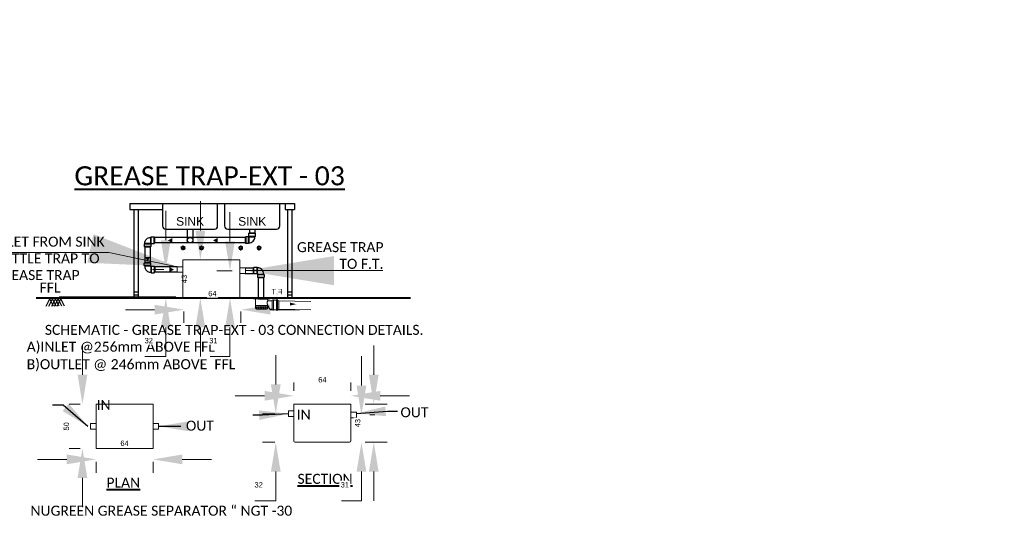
# Model space of a CAD drawing. Header units: inches. Extents: x 704 to 259546, y -107711 to 151004.
# Tile 5 of 256: x 123251 to 124360, y 20620 to 21178. Entities that reach past the tile are written whole.
import ezdxf
from ezdxf.enums import TextEntityAlignment as Align

# ---------------------------------------------------------------- set-up
doc = ezdxf.new("R2010")
doc.units = ezdxf.units.IN
doc.header["$MEASUREMENT"] = 0
doc.header["$PDMODE"] = 34
doc.linetypes.add('ACAD_ISO11W100', pattern=[33, 12, -3, 12, -3, 0, -3])
for name, color, linetype, lineweight in [('A-TEXTS', 4, 'Continuous', 0), ('Flow Direction', 1, 'Continuous', 0), ('GREASE TRAP', 6, 'Continuous', 5), ('JMT SOIL PIPE', 4, 'Continuous', 0), ('JMT-P-WASTE', 3, 'Continuous', 0), ('P-Waste', 4, 'ACAD_ISO11W100', 0), ('P2 WASTE', 3, 'Continuous', 0), ('PP-DIM', 7, 'Continuous', 20), ('PP-DWS', 5, 'Continuous', 25), ('PP-TEXT', 7, 'Continuous', 40), ('PP-Waste Pipe', 3, 'Continuous', 25)]:
    doc.layers.add(name, color=color, linetype=linetype, lineweight=lineweight)
doc.layers.add('Cold Hot Water', color=8, linetype='Continuous')
doc.layers.add('PP BALL VALVE', color=7, linetype='Continuous')
doc.styles.add('PDF Arial', font='calibri.ttf')
doc.styles.get("Standard").update_dxf_attribs({"font": 'arial.ttf', "height": 6})
doc.styles.add('WMF-Arial1', font='arial.ttf')
doc.dimstyles.new('Copy of Standard', dxfattribs={"dimtxt": 60, "dimasz": 33, "dimexe": 15, "dimexo": 15, "dimgap": 15, "dimtad": 1, "dimtoh": 1, "dimdec": 0, "dimzin": 0, "dimdsep": 46, "dimtxsty": 'Standard', "dimcen": 0.09, "dimclrd": 256, "dimclre": 256, "dimclrt": 256, "dimadec": 0, "dimazin": 0, "dimtfac": 1, "dimtdec": 0, "dimtofl": 0, "dimtmove": 0, "dimatfit": 3, "dimfxl": 1, "dimtolj": 1, "dimtzin": 0, "dimlwd": -1, "dimlwe": -1, "dimarcsym": 0})
doc.dimstyles.new('PP-SLOPE', dxfattribs={"dimtxt": 150, "dimasz": 100, "dimexe": 25, "dimexo": 50, "dimgap": 0.09, "dimtad": 0, "dimdec": 0, "dimzin": 0, "dimdsep": 46, "dimtxsty": 'Standard', "dimcen": 0.09, "dimclrd": 256, "dimclre": 256, "dimadec": 0, "dimazin": 0, "dimtfac": 1, "dimtdec": 4, "dimtofl": 0, "dimtmove": 1, "dimatfit": 3, "dimfxl": 1, "dimtolj": 1, "dimtzin": 0, "dimlwd": 9, "dimlwe": 9, "dimarcsym": 0})

# ---------------------------------------------------------------- blocks, each defined once
blk = doc.blocks.new('*D847')
at = {"layer": 'Defpoints', "color": 0, "transparency": 16777216}
for p in [(123333.8, 20745.2), (123321.5, 20695), (123333.8, 20695)]:
    blk.add_point(p, dxfattribs=at)
at = {"layer": 'PP-DIM', "transparency": 16777216}
for p, q in [((123321.5, 20778.2), (123321.5, 20811.2)), ((123318.8, 20745.2), (123306.5, 20745.2)), ((123318.8, 20695), (123306.5, 20695)), ((123321.5, 20662), (123321.5, 20629))]:
    blk.add_line(p, q, dxfattribs=at)
for points in [[(123316, 20778.2), (123327, 20778.2), (123321.5, 20745.2)], [(123327, 20662), (123316, 20662), (123321.5, 20695)]]:
    blk.add_solid(points, dxfattribs=at)
at = {"layer": 'PP-DIM', "transparency": 16777216, "insert": (123303.4, 20720.1), "char_height": 6, "attachment_point": 5, "rotation": 90, "bg_fill": 3, "box_fill_scale": 1.25, "bg_fill_color": 257, "bg_fill_transparency": 0}
blk.add_mtext('\\A1;50', dxfattribs=at)
blk = doc.blocks.new('*D848')
at = {"layer": 'Defpoints', "color": 0, "transparency": 16777216}
for p in [(123336.8, 20695), (123401, 20695), (123401, 20682.9)]:
    blk.add_point(p, dxfattribs=at)
at = {"layer": 'PP-DIM', "transparency": 16777216}
for p, q in [((123303.8, 20682.9), (123270.8, 20682.9)), ((123336.8, 20680), (123336.8, 20667.9)), ((123401, 20680), (123401, 20667.9)), ((123434, 20682.9), (123467, 20682.9))]:
    blk.add_line(p, q, dxfattribs=at)
for points in [[(123303.8, 20677.4), (123303.8, 20688.4), (123336.8, 20682.9)], [(123434, 20688.4), (123434, 20677.4), (123401, 20682.9)]]:
    blk.add_solid(points, dxfattribs=at)
at = {"layer": 'PP-DIM', "transparency": 16777216, "insert": (123368.9, 20701), "char_height": 6, "attachment_point": 5, "bg_fill": 3, "box_fill_scale": 1.25, "bg_fill_color": 257, "bg_fill_transparency": 0}
blk.add_mtext('\\A1;64', dxfattribs=at)
blk = doc.blocks.new('*D849')
at = {"layer": 'Defpoints', "color": 0, "transparency": 16777216}
for p in [(123559.7, 20745.2), (123623.9, 20754.5), (123623.9, 20745.2)]:
    blk.add_point(p, dxfattribs=at)
at = {"layer": 'PP-DIM', "transparency": 16777216}
for p, q in [((123559.7, 20760.2), (123559.7, 20769.5)), ((123623.9, 20760.2), (123623.9, 20769.5)), ((123526.7, 20754.5), (123493.7, 20754.5)), ((123656.9, 20754.5), (123689.9, 20754.5))]:
    blk.add_line(p, q, dxfattribs=at)
for points in [[(123526.7, 20749), (123526.7, 20760), (123559.7, 20754.5)], [(123656.9, 20760), (123656.9, 20749), (123623.9, 20754.5)]]:
    blk.add_solid(points, dxfattribs=at)
at = {"layer": 'PP-DIM', "transparency": 16777216, "insert": (123591.8, 20772.5), "char_height": 6, "attachment_point": 5, "bg_fill": 3, "box_fill_scale": 1.25, "bg_fill_color": 257, "bg_fill_transparency": 0}
blk.add_mtext('\\A1;64', dxfattribs=at)
blk = doc.blocks.new('*D850')
at = {"layer": 'Defpoints', "color": 0, "transparency": 16777216}
for p in [(123624.9, 20745.2), (123624.9, 20702.1), (123649.7, 20702.1)]:
    blk.add_point(p, dxfattribs=at)
at = {"layer": 'PP-DIM', "transparency": 16777216}
for p, q in [((123649.7, 20778.2), (123649.7, 20811.2)), ((123639.9, 20745.2), (123664.7, 20745.2)), ((123639.9, 20702.1), (123664.7, 20702.1)), ((123649.7, 20669.1), (123649.7, 20636.1))]:
    blk.add_line(p, q, dxfattribs=at)
for points in [[(123644.2, 20778.2), (123655.2, 20778.2), (123649.7, 20745.2)], [(123655.2, 20669.1), (123644.2, 20669.1), (123649.7, 20702.1)]]:
    blk.add_solid(points, dxfattribs=at)
at = {"layer": 'PP-DIM', "transparency": 16777216, "insert": (123631.6, 20723.7), "char_height": 6, "attachment_point": 5, "rotation": 90, "bg_fill": 3, "box_fill_scale": 1.25, "bg_fill_color": 257, "bg_fill_transparency": 0}
blk.add_mtext('\\A1;43', dxfattribs=at)
blk = doc.blocks.new('*D851')
at = {"layer": 'Defpoints', "color": 0, "transparency": 16777216}
for p in [(123553.4, 20734.3), (123539.3, 20702.1), (123553.4, 20702.1)]:
    blk.add_point(p, dxfattribs=at)
at = {"layer": 'PP-DIM', "transparency": 16777216}
for p, q in [((123539.3, 20767.3), (123539.3, 20800.3)), ((123538.4, 20734.3), (123524.3, 20734.3)), ((123538.4, 20702.1), (123524.3, 20702.1)), ((123539.3, 20669.1), (123539.3, 20636.1)), ((123539.3, 20636.1), (123515.8, 20636.1))]:
    blk.add_line(p, q, dxfattribs=at)
for points in [[(123533.8, 20767.3), (123544.8, 20767.3), (123539.3, 20734.3)], [(123544.8, 20669.1), (123533.8, 20669.1), (123539.3, 20702.1)]]:
    blk.add_solid(points, dxfattribs=at)
at = {"layer": 'PP-DIM', "transparency": 16777216, "insert": (123520, 20654.2), "char_height": 6, "attachment_point": 5, "bg_fill": 3, "box_fill_scale": 1.25, "bg_fill_color": 257, "bg_fill_transparency": 0}
blk.add_mtext('\\A1;32', dxfattribs=at)
blk = doc.blocks.new('*D852')
at = {"layer": 'Defpoints', "color": 0, "transparency": 16777216}
for p in [(123630.1, 20733), (123630.1, 20702.1), (123635.8, 20702.1)]:
    blk.add_point(p, dxfattribs=at)
at = {"layer": 'PP-DIM', "transparency": 16777216}
for p, q in [((123635.8, 20766), (123635.8, 20799)), ((123645.1, 20733), (123650.8, 20733)), ((123645.1, 20702.1), (123650.8, 20702.1)), ((123635.8, 20669.1), (123635.8, 20636.1)), ((123635.8, 20636.1), (123613.4, 20636.1))]:
    blk.add_line(p, q, dxfattribs=at)
for points in [[(123630.3, 20766), (123641.3, 20766), (123635.8, 20733)], [(123641.3, 20669.1), (123630.3, 20669.1), (123635.8, 20702.1)]]:
    blk.add_solid(points, dxfattribs=at)
at = {"layer": 'PP-DIM', "transparency": 16777216, "insert": (123617.1, 20654.2), "char_height": 6, "attachment_point": 5, "bg_fill": 3, "box_fill_scale": 1.25, "bg_fill_color": 257, "bg_fill_transparency": 0}
blk.add_mtext('\\A1;31', dxfattribs=at)
blk = doc.blocks.new('ANGEL VALVE')
at = {"color": 254}
blk.add_circle((889488, -82298), 11.7, dxfattribs=at)
for centre, radius, start, end in [((889488, -82298), 23.4, 138.1949, 161.8051), ((889467, -82291), 1.47, 161.8051, 249.5127), ((889467, -82305), 1.47, 110.4873, 198.1949), ((889488, -82298), 23.4, 198.1949, 221.8051), ((889464, -82298), 5.86, 290.4873, 69.5127), ((889471, -82284), 1.47, 50.4873, 138.1949), ((889471, -82313), 1.47, 221.8051, 309.5127), ((889476, -82278), 5.86, 230.4873, 9.5127), ((889476, -82319), 5.86, 350.4873, 129.5127), ((889483, -82277), 1.47, 101.8051, 189.5127), ((889483, -82320), 1.47, 170.4873, 258.1949), ((889488, -82298), 23.4, 78.1949, 101.8051), ((889488, -82298), 23.4, 258.1949, 281.8051), ((889492, -82277), 1.47, 350.4873, 78.1949), ((889492, -82320), 1.47, 281.8051, 9.5127), ((889499, -82278), 5.86, 170.4873, 309.5127), ((889499, -82319), 5.86, 50.4873, 189.5127), ((889504, -82284), 1.47, 41.8051, 129.5127), ((889504, -82313), 1.47, 230.4873, 318.1949), ((889488, -82298), 23.4, 18.1949, 41.8051), ((889511, -82298), 5.86, 110.4873, 249.5127), ((889488, -82298), 23.4, 318.1949, 341.8051), ((889509, -82291), 1.47, 290.4873, 18.1949), ((889509, -82305), 1.47, 341.8051, 69.5127)]:
    blk.add_arc(centre, radius, start, end, dxfattribs=at)
blk = doc.blocks.new('RHEHFTH')
at = {"layer": 'JMT SOIL PIPE', "linetype": 'Continuous', "ltscale": 2}
h = blk.add_hatch(dxfattribs=at)
h.set_pattern_fill('FLEX', color=4, scale=25.42805, style=0)
h.set_pattern_definition([(7e-15, (-5263673.425, 1425952.74), (0, 19.0710374), [19.0710374, -19.0710374]), (45, (-5263654.354, 1425952.74), (1e-15, 19.071037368), [4.76775935, -17.43500107, 4.76775935, -26.97051977])])
edge = h.paths.add_edge_path()
edge.add_line((419343, 116212), (419343, 116167))
edge.add_ellipse((419362, 116167), major_axis=(13.5, 13.5), ratio=1, start_angle=135, end_angle=225)
edge.add_line((419362, 116148), (419534, 116148))
edge.add_ellipse((419534, 116167), major_axis=(-13.5, 13.5), ratio=1, start_angle=135, end_angle=225)
edge.add_line((419553, 116167), (419553, 116212))
edge.add_line((419553, 116212), (419343, 116212))
at = {"color": 7}
for p, q in [((419499, 116327), (419334, 116327)), ((419490, 116338), (419407, 116338))]:
    blk.add_line(p, q, dxfattribs=at)
at = {"layer": 'JMT-P-WASTE'}
for p, q in [((419343, 116291), (419265, 116291)), ((419343, 116319), (419343, 116291)), ((419343, 116220), (419343, 116167)), ((419553, 116319), (419553, 116167)), ((419305, 116148), (419265, 116148)), ((419534, 116148), (419362, 116148))]:
    blk.add_line(p, q, dxfattribs=at)
at = {"layer": 'JMT-P-WASTE', "color": 8}
blk.add_line((419553, 116212), (419343, 116212), dxfattribs=at)
at = {"layer": 'JMT-P-WASTE', "color": 3}
blk.add_line((419549, 116323), (419347, 116323), dxfattribs=at)
at = {"layer": 'JMT-P-WASTE', "color": 1}
blk.add_lwpolyline([(418853, 116234, 0, 50.3, 0), (418961, 116235, 50.3, 50.3, 0)], format="xyseb", dxfattribs=at)
at = {"layer": 'JMT-P-WASTE'}
for centre, radius, start, end in [((418971, 116369), 401, 326.5071, 338.2895), ((419275, 116256), 77, 332.9157, 27.0843), ((419362, 116167), 19.1, 180, 270), ((419534, 116167), 19.1, 270, 0)]:
    blk.add_arc(centre, radius, start, end, dxfattribs=at)
at = {"layer": 'JMT-P-WASTE', "color": 3}
for centre, start, end in [((419347, 116319), 90, 180), ((419549, 116319), 0, 90)]:
    blk.add_arc(centre, 3.81, start, end, dxfattribs=at)
at = {"layer": 'P-Waste', "color": 3}
for p, q in [((419344, 116338), (419344, 116337)), ((419344, 116337), (419369, 116337)), ((419546, 116337), (419522, 116337)), ((419546, 116338), (419546, 116337))]:
    blk.add_line(p, q, dxfattribs=at)
blk.add_lwpolyline([(419521, 116338), (419588, 116338), (419588, 116323), (419302, 116323), (419302, 116338), (419369, 116338)], dxfattribs=at)
blk.add_arc((419445, 116586), 259, 252.8979, 287.1021, dxfattribs=at)
at = {"layer": 'P2 WASTE'}
for p, q in [((419154, 116291), (418602, 116280)), ((419174, 116303), (419154, 116291)), ((419154, 116148), (419154, 116291)), ((419174, 116303), (419174, 116134)), ((419190, 116303), (419190, 116134)), ((419244, 116303), (419190, 116303)), ((419244, 116303), (419244, 116134)), ((419154, 116148), (418602, 116137)), ((419174, 116134), (419154, 116148)), ((419244, 116134), (419190, 116134))]:
    blk.add_line(p, q, dxfattribs=at)
blk.add_lwpolyline([(419265, 116296), (419265, 116220), (419265, 116142)], dxfattribs=at)
for centre, radius, start, end in [((419182, 116303), 7.8, 0, 180), ((419254, 116297), 11.8, 353.6598, 146.4848), ((419182, 116134), 7.8, 180, 0), ((419254, 116141), 11.8, 213.5152, 6.3402)]:
    blk.add_arc(centre, radius, start, end, dxfattribs=at)
at = {"layer": 'A-TEXTS', "style": 'WMF-Arial1', "width": 0.8}
blk.add_text('F.T', height=95.4, rotation=359.9987, dxfattribs=at).set_placement((419087, 116400, 0))
blk = doc.blocks.new('BEND 90-PP')
for p, q in [((-144, 125), (-137, 131)), ((-55, 125), (-144, 125)), ((-144, 90), (-144, 125)), ((-55, 90), (-144, 90)), ((-144, 90), (-137, 83)), ((-62, 131), (-137, 131)), ((-62, 83), (-137, 83)), ((-137, 81), (-137, 83)), ((-62, 131), (-55, 125)), ((-62, 83), (-55, 90)), ((-55, 90), (-55, 125)), ((-48, 82), (-55, 75)), ((-55, 75), (-55, 0)), ((-48, -7), (-55, 0)), ((-48, 82), (-48, -7)), ((-48, 82), (-7, 82)), ((-7, 82), (-7, -7)), ((0, 75), (-7, 82)), ((-7, -7), (0, 0)), ((0, 75), (0, 0)), ((0, 75), (0, 0)), ((-48, -7), (-7, -7))]:
    blk.add_line(p, q)
for centre, radius, start, end in [((-57, 80), 79.9, 179.418, 271.379), ((-53, 83), 8.64, 182.6225, 258.0805)]:
    blk.add_arc(centre, radius, start, end)
blk = doc.blocks.new('*D858')
at = {"layer": 'Defpoints', "color": 0, "transparency": 16777216}
for p in [(123447.5, 20907.6), (123447.5, 20864.6), (123454.3, 20864.6)]:
    blk.add_point(p, dxfattribs=at)
at = {"layer": 'PP-DIM', "transparency": 16777216}
for p, q in [((123454.3, 20940.6), (123454.3, 20973.6)), ((123462.5, 20907.6), (123469.3, 20907.6)), ((123462.5, 20864.6), (123469.3, 20864.6)), ((123454.3, 20831.6), (123454.3, 20798.6))]:
    blk.add_line(p, q, dxfattribs=at)
for points in [[(123448.8, 20940.6), (123459.8, 20940.6), (123454.3, 20907.6)], [(123459.8, 20831.6), (123448.8, 20831.6), (123454.3, 20864.6)]]:
    blk.add_solid(points, dxfattribs=at)
at = {"layer": 'PP-DIM', "transparency": 16777216, "insert": (123436.2, 20886.1), "char_height": 6, "attachment_point": 5, "rotation": 90, "bg_fill": 3, "box_fill_scale": 1.25, "bg_fill_color": 257, "bg_fill_transparency": 0}
blk.add_mtext('\\A1;43', dxfattribs=at)
blk = doc.blocks.new('*D859')
at = {"layer": 'Defpoints', "color": 0, "transparency": 16777216}
for p in [(123435.8, 20864.6), (123500.1, 20864.6), (123435.8, 20851.5)]:
    blk.add_point(p, dxfattribs=at)
at = {"layer": 'PP-DIM', "transparency": 16777216}
for p, q in [((123402.8, 20851.5), (123369.8, 20851.5)), ((123435.8, 20849.6), (123435.8, 20836.5)), ((123500.1, 20849.6), (123500.1, 20836.5)), ((123533.1, 20851.5), (123566.1, 20851.5))]:
    blk.add_line(p, q, dxfattribs=at)
for points in [[(123402.8, 20846), (123402.8, 20857), (123435.8, 20851.5)], [(123533.1, 20857), (123533.1, 20846), (123500.1, 20851.5)]]:
    blk.add_solid(points, dxfattribs=at)
at = {"layer": 'PP-DIM', "transparency": 16777216, "insert": (123467.9, 20869.6), "char_height": 6, "attachment_point": 5, "bg_fill": 3, "box_fill_scale": 1.25, "bg_fill_color": 257, "bg_fill_transparency": 0}
blk.add_mtext('\\A1;64', dxfattribs=at)
blk = doc.blocks.new('*D860')
at = {"layer": 'Defpoints', "color": 0, "transparency": 16777216}
for p in [(123505, 20895.4), (123487.7, 20864.6), (123505, 20864.6)]:
    blk.add_point(p, dxfattribs=at)
at = {"layer": 'PP-DIM', "transparency": 16777216}
for p, q in [((123487.7, 20928.4), (123487.7, 20961.4)), ((123490, 20895.4), (123472.7, 20895.4)), ((123490, 20864.6), (123472.7, 20864.6)), ((123487.7, 20831.6), (123487.7, 20798.6)), ((123487.7, 20798.6), (123465.3, 20798.6))]:
    blk.add_line(p, q, dxfattribs=at)
for points in [[(123482.2, 20928.4), (123493.2, 20928.4), (123487.7, 20895.4)], [(123493.2, 20831.6), (123482.2, 20831.6), (123487.7, 20864.6)]]:
    blk.add_solid(points, dxfattribs=at)
at = {"layer": 'PP-DIM', "transparency": 16777216, "insert": (123469, 20816.6), "char_height": 6, "attachment_point": 5, "bg_fill": 3, "box_fill_scale": 1.25, "bg_fill_color": 257, "bg_fill_transparency": 0}
blk.add_mtext('\\A1;31', dxfattribs=at)
blk = doc.blocks.new('*D861')
at = {"layer": 'Defpoints', "color": 0, "transparency": 16777216}
for p in [(123428.3, 20896.7), (123415.4, 20864.6), (123428.3, 20864.6)]:
    blk.add_point(p, dxfattribs=at)
at = {"layer": 'PP-DIM', "transparency": 16777216}
for p, q in [((123415.4, 20929.7), (123415.4, 20962.7)), ((123413.3, 20896.7), (123400.4, 20896.7)), ((123413.3, 20864.6), (123400.4, 20864.6)), ((123415.4, 20831.6), (123415.4, 20798.6)), ((123415.4, 20798.6), (123391.9, 20798.6))]:
    blk.add_line(p, q, dxfattribs=at)
for points in [[(123409.9, 20929.7), (123420.9, 20929.7), (123415.4, 20896.7)], [(123420.9, 20831.6), (123409.9, 20831.6), (123415.4, 20864.6)]]:
    blk.add_solid(points, dxfattribs=at)
at = {"layer": 'PP-DIM', "transparency": 16777216, "insert": (123396.2, 20816.6), "char_height": 6, "attachment_point": 5, "bg_fill": 3, "box_fill_scale": 1.25, "bg_fill_color": 257, "bg_fill_transparency": 0}
blk.add_mtext('\\A1;32', dxfattribs=at)

msp = doc.modelspace()

# ---------------------------------------------------------------- linework, layer by layer
at = {"color": 7}
for p, q in [((123375.014, 20971.213), (123375.014, 20964.319)), ((123375.014, 20971.213), (123560.343, 20971.213)), ((123411.74, 20971.213), (123411.74, 20945.808)), ((123473.793, 20945.328), (123473.793, 20971.213)), ((123481.67, 20971.213), (123481.67, 20945.808)), ((123543.723, 20945.328), (123543.723, 20971.213)), ((123550.001, 20971.213), (123550.001, 20964.319)), ((123560.343, 20971.213), (123560.343, 20964.319)), ((123375.014, 20964.319), (123411.74, 20964.319)), ((123379.323, 20964.319), (123379.323, 20864.583)), ((123384.494, 20902.691), (123384.494, 20964.319)), ((123550.001, 20964.319), (123560.343, 20964.319)), ((123552.587, 20964.319), (123552.587, 20864.583)), ((123557.758, 20902.691), (123557.758, 20964.319)), ((123415.187, 20942.36), (123470.346, 20942.36)), ((123485.118, 20942.36), (123540.276, 20942.36)), ((123384.494, 20864.583), (123384.494, 20902.691)), ((123557.758, 20864.583), (123557.758, 20902.691)), ((123379.323, 20871.477), (123384.494, 20871.477)), ((123379.323, 20868.03), (123384.494, 20868.03)), ((123552.587, 20871.477), (123557.758, 20871.477)), ((123552.587, 20868.03), (123557.758, 20868.03)), ((123379.323, 20864.583), (123384.494, 20864.583)), ((123552.587, 20864.583), (123557.758, 20864.583))]:
    msp.add_line(p, q, dxfattribs=at)
at = {"color": 0}
for p, q in [((123280.682, 20855.279), (123284.816, 20863.549)), ((123283.783, 20855.279), (123287.917, 20863.549)), ((123288.951, 20855.279), (123284.816, 20863.549)), ((123286.884, 20855.279), (123291.018, 20863.549)), ((123292.052, 20855.279), (123287.917, 20863.549)), ((123289.985, 20855.279), (123294.119, 20863.549)), ((123295.153, 20855.279), (123291.018, 20863.549)), ((123293.086, 20855.279), (123297.22, 20863.549)), ((123298.254, 20855.279), (123294.119, 20863.549)), ((123301.355, 20855.279), (123297.22, 20863.549))]:
    msp.add_line(p, q, dxfattribs=at)
at = {"color": 7, "const_width": 2.067}
msp.add_lwpolyline([(123269.311, 20864.583), (123691.401, 20864.583)], dxfattribs=at)
at = {"color": 7}
for centre, start, end in [((123415.187, 20945.808), 180, 270), ((123470.346, 20945.808), 270, 0), ((123485.118, 20945.808), 180, 270), ((123540.276, 20945.808), 270, 0)]:
    msp.add_arc(centre, 3.447, start, end, dxfattribs=at)
at = {"layer": 'Flow Direction'}
for points in [[(123417.786, 20929.501, 0, 5.645, 0), (123422.845, 20929.501, 5.645, 5.645, 0)], [(123468.654, 20929.501, 0, 5.645, 0), (123473.712, 20929.501, 5.645, 5.645, 0)], [(123394.917, 20905.747, 0, 5.645, 0), (123394.917, 20910.805, 5.645, 5.645, 0)], [(123424.613, 20896.643, 0, 5.645, 0), (123419.555, 20896.643, 5.645, 5.645, 0)]]:
    msp.add_lwpolyline(points, format="xyseb", dxfattribs=at)
at = {"layer": 'GREASE TRAP'}
for p, q in [((123498.797, 20898.579), (123505.007, 20898.579)), ((123498.797, 20892.307), (123505.007, 20892.307)), ((123505.007, 20898.579), (123505.007, 20892.307)), ((123438.532, 20864.583), (123501.305, 20864.583)), ((123499.799, 20864.583), (123484.404, 20864.583)), ((123559.656, 20737.391), (123553.446, 20737.391)), ((123553.446, 20737.391), (123553.446, 20731.119)), ((123623.934, 20736.137), (123630.144, 20736.137)), ((123630.144, 20736.137), (123630.144, 20729.864)), ((123401.049, 20723.215), (123407.258, 20723.215)), ((123407.258, 20723.215), (123407.258, 20716.943)), ((123559.656, 20731.119), (123553.446, 20731.119)), ((123623.934, 20729.864), (123630.144, 20729.864)), ((123401.049, 20716.943), (123407.258, 20716.943)), ((123622.429, 20702.14), (123561.161, 20702.14))]:
    msp.add_line(p, q, dxfattribs=at)
msp.add_arc((123561.161, 20703.646), 1.505, 180, 270, dxfattribs=at)
at = {"layer": 'PP BALL VALVE', "lineweight": 53}
msp.add_circle((130061.482, 21646.646), 129357.588, dxfattribs=at)
at = {"layer": 'PP-Waste Pipe', "ltscale": 0.25}
for p, q in [((123504.838, 20932.952), (123403.051, 20932.952)), ((123439.63, 20942.36), (123439.63, 20926.679)), ((123445.903, 20942.36), (123445.903, 20926.679)), ((123509.561, 20942.36), (123509.561, 20938.141)), ((123515.833, 20942.36), (123515.833, 20938.141)), ((123391.59, 20921.957), (123391.59, 20904.556)), ((123397.862, 20921.957), (123397.862, 20904.556)), ((123504.838, 20926.679), (123403.051, 20926.679)), ((123428.309, 20899.833), (123403.051, 20899.833)), ((123428.309, 20893.561), (123403.051, 20893.561)), ((123504.754, 20898.579), (123514.151, 20898.579)), ((123504.754, 20892.307), (123514.151, 20892.307)), ((123519.34, 20887.584), (123519.34, 20864.583)), ((123525.612, 20887.584), (123525.612, 20864.583))]:
    msp.add_line(p, q, dxfattribs=at)
msp.add_circle((123442.767, 20929.816), 3.136, dxfattribs=at)

# ---------------------------------------------------------------- block references
at = {"color": 254, "yscale": 0.093774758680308, "zscale": 0.093774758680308}
for p, xscale in [((206846.316, 28638.503, 0), -0.093774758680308), ((206867.17, 28638.503, 0), -0.093774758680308), ((40088.334, 28638.503, 0), 0.093774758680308), ((40109.033, 28638.503), 0.093774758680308)]:
    msp.add_blockref('ANGEL VALVE', p, dxfattribs=dict(at, xscale=xscale))
at = {"layer": 'PP-DWS', "ltscale": 0.25, "xscale": -0.06579010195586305, "yscale": 0.06579010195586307, "zscale": 0.06579010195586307}
msp.add_blockref('RHEHFTH', (151118.816, 13210.677), dxfattribs=at)
at = {"layer": 'PP-Waste Pipe', "ltscale": 0.25}
for p, xscale, yscale, zscale, rotation in [((123403.051, 20932.952), -0.08363201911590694, 0.0836320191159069, 0.0836320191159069, 179.9999999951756), ((123515.833, 20938.141), 0.08363201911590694, 0.08363201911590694, 0.08363201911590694, 90), ((123514.151, 20898.579), 0.08363201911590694, 0.08363201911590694, 0.08363201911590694, 180)]:
    msp.add_blockref('BEND 90-PP', p, dxfattribs=dict(at, xscale=xscale, yscale=yscale, zscale=zscale, rotation=rotation))
at = {"layer": 'PP-Waste Pipe', "ltscale": 0.25, "xscale": 0.08363201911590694, "yscale": 0.08363201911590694, "zscale": 0.08363201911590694}
msp.add_blockref('BEND 90-PP', (123403.051, 20893.561), dxfattribs=at)

# ---------------------------------------------------------------- texts
at = {"color": 7}
for p in [(123442.767, 20946.107), (123512.697, 20946.107)]:
    msp.add_text('SINK', height=9.6527, dxfattribs=at).set_placement(p, align=Align.CENTER)
at = {"layer": 'PP-TEXT', "style": 'PDF Arial'}
msp.add_text('FFL', height=11.2903, dxfattribs=at).set_placement((123273.203, 20870.785))
msp.add_text('SCHEMATIC - GREASE TRAP-EXT - 03 CONNECTION DETAILS.', height=11.29032, dxfattribs=at).set_placement((123492.419, 20823.099), align=Align.CENTER)
for s, insert, char_height, width, attachment_point in [('{\\LGREASE TRAP-EXT - 03}', (123312.377, 21012.99, -9845402.587), 21.45161, 341.38208, 1), ('INLET FROM SINK BOTTLE TRAP TO GREASE TRAP', (123220.839, 20933.771, 9845402.587), 11.29032, 176.48463, 1), ('GREASE TRAP TO F.T.', (123660.654, 20927.585, 9845402.587), 11.29032, 99.84283, 3), ('IN', (123353.18, 20744.299), 11.2903, 149.98294, 6), ('IN', (123578.636, 20733.359), 11.2903, 149.98294, 6), ('\\pi59.558;OUT', (123620.222, 20735.868), 11.29032, 149.98294, 4), ('\\pi59.558;OUT', (122851.57, 20720.789), 11.29032, 149.98294, 4), ('\\pi59.558;OUT', (123378.543, 20720.789), 11.29032, 149.98294, 4), ('\\pi44.673;{\\LSECTION}', (123009.47, 20660.917), 11.29032, 149.98294, 4), ('\\pi44.673;{\\LSECTION}', (123519.114, 20660.917), 11.29032, 149.98294, 4), ('\\pi4.3335;{\\LPLAN}', (123344.147, 20656.715), 11.29032, 44.11862, 4)]:
    msp.add_mtext(s, dxfattribs=dict(at, insert=insert, char_height=char_height, width=width, attachment_point=attachment_point))

# ---------------------------------------------------------------- leaders
at = {"layer": 'Cold Hot Water'}
for points, override in [([(123327.599, 20720.079), (123299.924, 20743.787), (123287.859, 20743.787)], {"dimgap": 24, "dimtad": 0, "dimfxl": 12, "dimtfill": 1, "dimarcsym": 1}), ([(123553.446, 20734.255), (123524.469, 20732.846), (123513.315, 20732.846)], {"dimgap": 24, "dimtad": 0, "dimfxl": 12, "dimtfill": 1, "dimarcsym": 1}), ([(123630.144, 20734.742), (123665.093, 20737.097), (123676.247, 20737.097)], {"dimgap": 24, "dimtad": 0, "dimfxl": 12, "dimtfill": 1, "dimarcsym": 1}), ([(123407.258, 20720.136), (123432.494, 20720.136)], {"dimtad": 0, "dimfxl": 12, "dimtfill": 1, "dimarcsym": 1})]:
    msp.add_leader(points, dimstyle='Copy of Standard', override=override, dxfattribs=at)

# ---------------------------------------------------------------- next in the draw order: dimensions: what is measured, and where the dimension line sits
at = {"layer": 'PP-DIM'}
dim = msp.add_linear_dim(base=(123321.465, 20694.99), p1=(123333.809, 20745.169), p2=(123333.809, 20694.99), angle=270, dimstyle='Copy of Standard', override={"dimfxl": 12, "dimtfill": 1, "dimarcsym": 1}, dxfattribs=at)
dim.commit()
dim.dimension.update_dxf_attribs({"geometry": '*D847', "text_midpoint": (123303.402, 20720.079)})
dim = msp.add_linear_dim(base=(123623.934, 20754.469), p1=(123559.656, 20745.169), p2=(123623.934, 20745.169), dimstyle='Copy of Standard', override={"dimfxl": 12, "dimtfill": 1, "dimarcsym": 1}, dxfattribs=at)
dim.commit()
dim.dimension.update_dxf_attribs({"geometry": '*D849', "text_midpoint": (123591.795, 20772.532)})

# ---------------------------------------------------------------- next in the draw order: linework, layer by layer
at = {"layer": 'GREASE TRAP'}
for p, q in [((123336.819, 20745.169), (123401.049, 20745.169)), ((123559.656, 20745.169), (123623.934, 20745.169)), ((123559.656, 20703.646), (123559.656, 20745.169)), ((123623.934, 20745.169), (123623.934, 20703.646)), ((123336.819, 20723.215), (123330.61, 20723.215)), ((123330.61, 20723.215), (123330.61, 20716.943)), ((123336.819, 20716.943), (123330.61, 20716.943))]:
    msp.add_line(p, q, dxfattribs=at)

# ---------------------------------------------------------------- next in the draw order: texts
at = {"layer": 'PP-TEXT', "char_height": 11.29032, "attachment_point": 4, "style": 'PDF Arial'}
for s, insert, width in [('A)INLET @256mm ABOVE FFL', (123258.661, 20808.569, 9845402.587), 229.57226), ('B)OUTLET @ 246mm ABOVE  FFL', (123258.661, 20788.858, 9845402.587), 250.23461), ('NUGREEN GREASE SEPARATOR “ NGT -30', (123262.895, 20625.011), 344.39569)]:
    msp.add_mtext(s, dxfattribs=dict(at, insert=insert, width=width))

# ---------------------------------------------------------------- next in the draw order: dimensions: what is measured, and where the dimension line sits
at = {"layer": 'PP-DIM'}
dim = msp.add_linear_dim(base=(123401.049, 20682.903), p1=(123336.819, 20694.99), p2=(123401.049, 20694.99), dimstyle='Copy of Standard', override={"dimfxl": 12, "dimtfill": 1, "dimarcsym": 1}, dxfattribs=at)
dim.commit()
dim.dimension.update_dxf_attribs({"geometry": '*D848', "text_midpoint": (123368.934, 20700.967)})

# ---------------------------------------------------------------- next in the draw order: linework, layer by layer
at = {"layer": 'GREASE TRAP'}
for p, q in [((123336.819, 20694.99), (123336.819, 20745.169)), ((123401.049, 20745.169), (123401.049, 20694.99)), ((123401.049, 20694.99), (123336.819, 20694.99))]:
    msp.add_line(p, q, dxfattribs=at)

# ---------------------------------------------------------------- next in the draw order: dimensions: what is measured, and where the dimension line sits
at = {"layer": 'PP-DIM'}
for p1, p2, distance, picture, middle in [((123447.493, 20907.611), (123447.493, 20864.583), 6.803, '*D858', (123436.231, 20886.097)), ((123624.932, 20745.169), (123624.932, 20702.14), 24.752, '*D850', (123631.619, 20723.655)), ((123553.446, 20734.255), (123553.446, 20702.14), -14.139, '*D851', (123520.043, 20654.206))]:
    dim = msp.add_aligned_dim(p1=p1, p2=p2, distance=distance, dimstyle='Copy of Standard', override={"dimfxl": 12, "dimtfill": 1, "dimtfillclr": 0, "dimarcsym": 1}, dxfattribs=at)
    dim.commit()
    dim.dimension.update_dxf_attribs({"geometry": picture, "text_midpoint": middle})

# ---------------------------------------------------------------- next in the draw order: linework, layer by layer
at = {"layer": 'GREASE TRAP'}
for p, q in [((123434.518, 20899.833), (123428.309, 20899.833)), ((123428.309, 20899.833), (123428.309, 20893.561)), ((123434.518, 20907.611), (123498.797, 20907.611)), ((123434.518, 20893.561), (123428.309, 20893.561)), ((123484.404, 20864.583), (123453.927, 20864.583))]:
    msp.add_line(p, q, dxfattribs=at)
msp.add_arc((123622.429, 20703.646), 1.505, 270, 0, dxfattribs=at)

# ---------------------------------------------------------------- next in the draw order: dimensions: what is measured, and where the dimension line sits
at = {"layer": 'PP-DIM'}
dim = msp.add_linear_dim(base=(123435.806, 20851.519), p1=(123500.085, 20864.583), p2=(123435.806, 20864.583), angle=180, dimstyle='Copy of Standard', override={"dimfxl": 12, "dimtfill": 1, "dimarcsym": 1}, dxfattribs=at)
dim.commit()
dim.dimension.update_dxf_attribs({"geometry": '*D859', "text_midpoint": (123467.946, 20869.583)})
dim = msp.add_aligned_dim(p1=(123630.144, 20733), p2=(123630.144, 20702.14), distance=5.697, dimstyle='Copy of Standard', override={"dimfxl": 12, "dimtfill": 1, "dimtfillclr": 0, "dimarcsym": 1}, dxfattribs=at)
dim.commit()
dim.dimension.update_dxf_attribs({"geometry": '*D852', "text_midpoint": (123617.125, 20654.206)})

# ---------------------------------------------------------------- next in the draw order: linework, layer by layer
at = {"layer": 'GREASE TRAP'}
for p, q in [((123434.518, 20866.088), (123434.518, 20907.611)), ((123498.797, 20907.611), (123498.797, 20866.088)), ((123497.292, 20864.583), (123436.024, 20864.583))]:
    msp.add_line(p, q, dxfattribs=at)
for centre, start, end in [((123436.024, 20866.088), 180, 270), ((123497.292, 20866.088), 270, 0)]:
    msp.add_arc(centre, 1.505, start, end, dxfattribs=at)

# ---------------------------------------------------------------- next in the draw order: dimensions: what is measured, and where the dimension line sits
at = {"layer": 'PP-DIM'}
dim = msp.add_aligned_dim(p1=(123428.309, 20896.697), p2=(123428.309, 20864.583), distance=-12.887, dimstyle='Copy of Standard', override={"dimfxl": 12, "dimtfill": 1, "dimtfillclr": 0, "dimarcsym": 1}, dxfattribs=at)
dim.commit()
dim.dimension.update_dxf_attribs({"geometry": '*D861', "text_midpoint": (123396.157, 20816.648)})

# ---------------------------------------------------------------- next in the draw order: linework, layer by layer
at = {"color": 0}
msp.add_line((123426.779, 20865.616), (123295.153, 20865.616), dxfattribs=at)

# ---------------------------------------------------------------- next in the draw order: dimensions: what is measured, and where the dimension line sits
at = {"layer": 'PP-DIM'}
dim = msp.add_aligned_dim(p1=(123505.007, 20895.443), p2=(123505.007, 20864.583), distance=-17.292, dimstyle='Copy of Standard', override={"dimfxl": 12, "dimtfill": 1, "dimtfillclr": 0, "dimarcsym": 1}, dxfattribs=at)
dim.commit()
dim.dimension.update_dxf_attribs({"geometry": '*D860', "text_midpoint": (123468.999, 20816.648)})

# ---------------------------------------------------------------- next in the draw order: leaders
at = {"layer": 'PP-TEXT'}
msp.add_leader([(123428.309, 20899.833), (123351.199, 20916.056), (123231.62, 20916.056)], dimstyle='PP-SLOPE', dxfattribs=at)

# ---------------------------------------------------------------- next in the draw order: leaders
msp.add_leader([(123505.007, 20895.443), (123660.044, 20895.443)], dimstyle='PP-SLOPE', dxfattribs=at)

doc.saveas('drawing.dxf')
